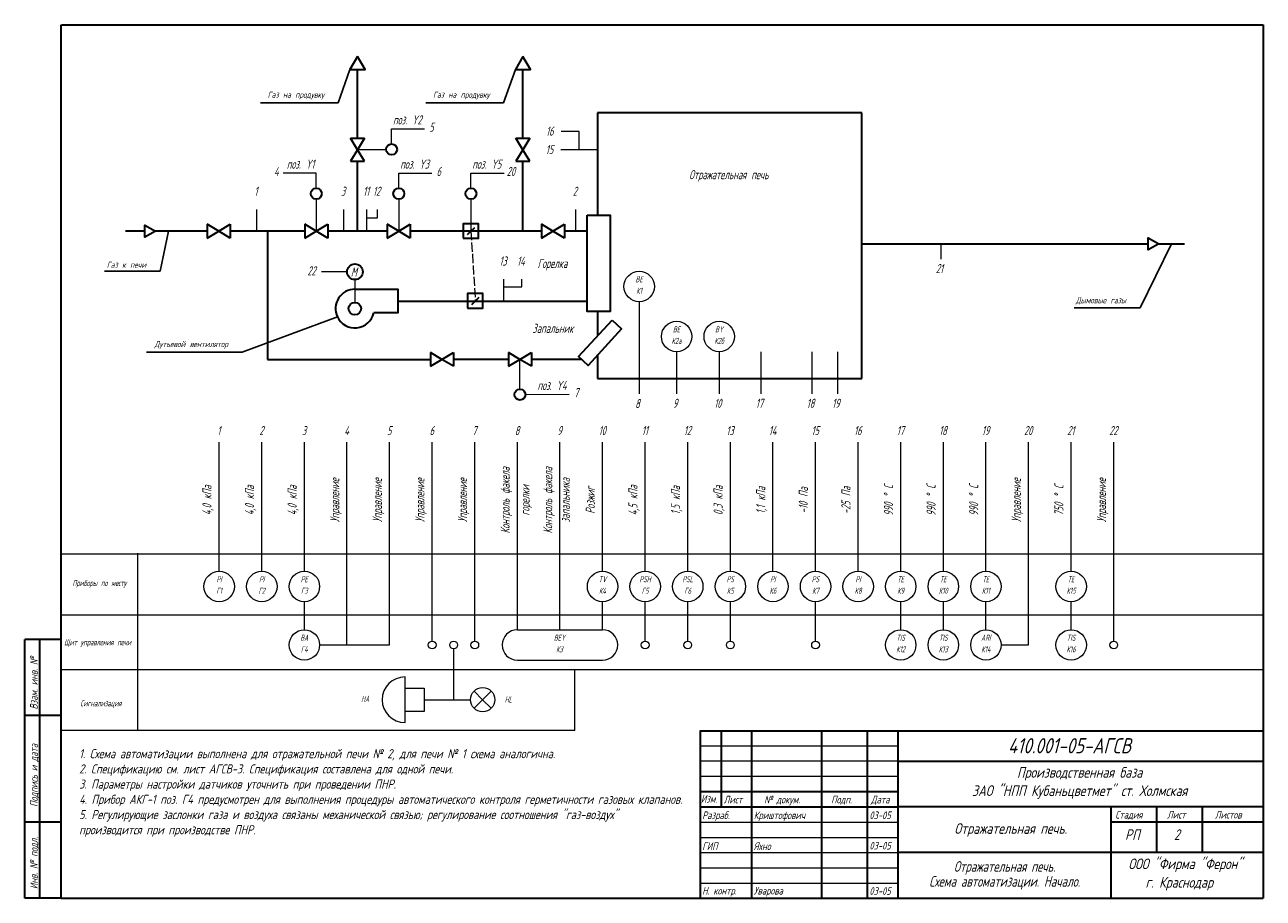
# Model space of a CAD drawing. Header units: millimetres. Extents: x -202 to 205, y 5 to 292.
import ezdxf
from ezdxf.enums import TextEntityAlignment as Align

# ---------------------------------------------------------------- set-up
doc = ezdxf.new("R2010")
doc.units = ezdxf.units.MM
doc.linetypes.add('ACAD_ISO02W100', pattern=[15, 12, -3])
doc.layers.get('0').update_dxf_attribs({"color": 3, "plot": 0})
for name, color, linetype, lineweight in [('Oborudowanie', 7, 'Continuous', 30), ('ОснСхема', 7, 'Continuous', 35), ('Приборы', 7, 'Continuous', 15), ('Рамка', 7, 'Continuous', 35), ('Таблица', 7, 'Continuous', 15)]:
    doc.layers.add(name, color=color, linetype=linetype, lineweight=lineweight)
doc.layers.add('НадписиРамки', color=7, linetype='Continuous')
doc.styles.add('Stand', font='txt.shx', dxfattribs={"width": 0.7, "oblique": 15, "height": 2})
doc.styles.add('Stand_2_05', font='txt.shx', dxfattribs={"width": 0.6, "oblique": 15, "height": 2})
doc.styles.add('Надпись', font='GOST.TTF', dxfattribs={"oblique": 15, "height": 3})
doc.dimstyles.new('Vynos_15', dxfattribs={"dimtxt": 2.5, "dimasz": 3.5, "dimexe": 1.25, "dimexo": 1.5, "dimgap": 1.125, "dimtad": 1, "dimdec": 0, "dimtxsty": 'Stand', "dimblk": 'OBLIQUE', "dimcen": 2.5, "dimadec": 0, "dimazin": 0, "dimtfac": 1, "dimtdec": 0, "dimtmove": 0, "dimatfit": 3, "dimldrblk": 'NONE', "dimfxl": 0, "dimlwd": 25, "dimarcsym": 0})

# ---------------------------------------------------------------- blocks, each defined once
blk = doc.blocks.new('Вентиль слева')
at = {"layer": 'Oborudowanie', "ltscale": 0.5}
for p, q in [((0, 2.83), (0, -2.83)), ((2.83, 0), (0, 2.83)), ((0, -2.83), (2.83, 0)), ((2.83, 0), (5.66, 2.83)), ((5.66, -2.83), (2.83, 0)), ((5.66, 2.83), (5.66, -2.83))]:
    blk.add_line(p, q, dxfattribs=at)
blk = doc.blocks.new('_None')
blk = doc.blocks.new('_Oblique')
at = {"color": 0, "linetype": 'ByBlock', "lineweight": -2}
blk.add_line((-0.5, -0.5), (0.5, 0.5), dxfattribs=at)

msp = doc.modelspace()

# ---------------------------------------------------------------- linework, layer by layer
at = {"layer": 'Oborudowanie', "ltscale": 0.5}
for points in [[(-159.06, 224.18), (-162.5, 222.19), (-162.5, 226.16)], [(170.67, 220.02), (167.24, 218.04), (167.24, 222)]]:
    msp.add_lwpolyline(points, close=True, dxfattribs=at)
for centre, radius in [((-81.45, 251.04), 1.8), ((-106.19, 236.51), 1.8), ((-79.07, 236.51), 1.8), ((-55.36, 236.51), 1.8), ((-93.5, 210.83), 2.57), ((-39.26, 170.5), 1.8)]:
    msp.add_circle(centre, radius, dxfattribs=at)
at = {"layer": 'ОснСхема'}
for p, q in [((-92.63, 254.7), (-92.63, 277.32)), ((-38.29, 254.7), (-38.29, 277.32)), ((-13.77, 263.09), (-13.77, 229.49)), ((73.12, 263.09), (-13.77, 263.09)), ((73.12, 175.74), (73.12, 263.09)), ((-92.63, 224.18), (-92.63, 247.15)), ((-38.29, 224.18), (-38.29, 247.15)), ((-162.5, 224.18), (-168.85, 224.18)), ((-142.01, 224.18), (-159.06, 224.18)), ((-109.96, 224.18), (-134.46, 224.18)), ((-122.21, 224.18), (-122.21, 182.06)), ((-82.84, 224.18), (-102.42, 224.18)), ((-32.21, 224.18), (-75.3, 224.18)), ((-55.36, 224.18), (-56.61, 222.93)), ((-55.36, 224.18), (-54.11, 225.42)), ((-17.21, 224.18), (-24.67, 224.18)), ((73.12, 220.02), (167.24, 220.02)), ((170.67, 220.02), (179.19, 220.02)), ((-79.37, 201.23), (-28.48, 201.23)), ((-53.92, 201.23), (-55.17, 199.99)), ((-53.92, 201.23), (-52.68, 202.48)), ((-28.48, 201.23), (-17.21, 201.23)), ((-13.77, 197.8), (-13.77, 189.76)), ((-13.77, 183.44), (-13.77, 175.74)), ((-122.21, 182.06), (-68.69, 182.06)), ((-43.04, 182.06), (-61.15, 182.06)), ((-19.07, 182.06), (-35.49, 182.06)), ((-13.77, 175.74), (73.12, 175.74))]:
    msp.add_line(p, q, dxfattribs=at)
for points in [[(-92.63, 281.61), (-95.11, 277.32), (-90.16, 277.32)], [(-38.29, 281.61), (-40.76, 277.32), (-35.81, 277.32)], [(-17.21, 229.49), (-9.58, 229.49), (-9.58, 197.8), (-17.21, 197.8)], [(-57.91, 221.84), (-52.89, 221.84), (-52.89, 226.6), (-57.91, 226.6)], [(-56.47, 198.89), (-51.46, 198.89), (-51.46, 203.66), (-56.47, 203.66)], [(-8.98, 194.96), (-5.83, 192.07), (-16.85, 180.08), (-20, 182.97)]]:
    msp.add_lwpolyline(points, close=True, dxfattribs=at)
msp.add_lwpolyline([(-93.51, 205.09), (-79.37, 205.09), (-79.37, 197.38), (-87.31, 197.38)], dxfattribs=at)
msp.add_circle((-93.51, 198.74), 2.05, dxfattribs=at)
for start, end in [(89.9224, 204.9291), (204.9291, 347.6043)]:
    msp.add_arc((-93.51, 198.74), 6.35, start, end, dxfattribs=at)
at = {"layer": 'Приборы'}
for p, q in [((-81.45, 252.84), (-81.45, 257.82)), ((-81.45, 257.82), (-70.58, 257.82)), ((-19.78, 256.9), (-25.67, 256.9)), ((-19.78, 250.86), (-19.78, 256.9)), ((-13.77, 250.86), (-25.79, 250.86)), ((-106.19, 243.28), (-117.06, 243.28)), ((-106.19, 238.31), (-106.19, 243.28)), ((-79.07, 238.31), (-79.07, 243.28)), ((-79.07, 243.28), (-68.2, 243.28)), ((-55.36, 238.31), (-55.36, 243.28)), ((-55.36, 243.28), (-44.49, 243.28)), ((-125.76, 224.18), (-125.76, 231.35)), ((-97.11, 224.18), (-97.11, 231.35)), ((-89.54, 224.18), (-89.54, 231.35)), ((-89.54, 228.53), (-86.12, 228.53)), ((-86.12, 228.53), (-86.12, 231.35)), ((-20.94, 224.18), (-20.94, 231.35)), ((99.1, 220.02), (99.1, 215)), ((-96.07, 210.82), (-104.47, 210.82)), ((-44.54, 201.23), (-44.54, 208.4)), ((-38.67, 205.89), (-38.67, 208.4)), ((-44.54, 205.89), (-38.67, 205.89)), ((-0.06, 201.01), (-0.06, 170.72)), ((12.24, 184.56), (12.24, 170.72)), ((26.24, 184.56), (26.24, 170.72)), ((39.92, 184.56), (39.92, 170.72)), ((56.71, 184.56), (56.71, 170.72)), ((65.06, 184.56), (65.06, 170.72)), ((-37.46, 170.51), (-23.03, 170.57)), ((-138.1, 112.44), (-138.1, 154.86)), ((-124.1, 112.44), (-124.1, 154.86)), ((-110.1, 112.44), (-110.1, 154.86)), ((-96.1, 88.22), (-96.1, 154.86)), ((-82.1, 88.22), (-82.1, 154.86)), ((-68.1, 89.49), (-68.1, 154.86)), ((-54.1, 89.49), (-54.1, 154.86)), ((-40.1, 93.22), (-40.1, 154.86)), ((-26.1, 93.22), (-26.1, 154.86)), ((-12.1, 112.44), (-12.1, 154.86)), ((1.9, 112.44), (1.9, 154.86)), ((1.9, 112.44), (1.9, 154.86)), ((15.9, 112.44), (15.9, 154.86)), ((15.9, 112.44), (15.9, 154.86)), ((29.9, 112.44), (29.9, 154.86)), ((43.9, 112.44), (43.9, 154.86)), ((57.9, 112.44), (57.9, 154.86)), ((71.9, 112.44), (71.9, 154.86)), ((85.9, 112.44), (85.9, 154.86)), ((99.9, 112.44), (99.9, 154.86)), ((113.9, 112.44), (113.9, 154.86)), ((127.9, 93.22), (127.9, 154.86)), ((141.9, 112.44), (141.9, 154.86)), ((155.9, 89.49), (155.9, 154.86)), ((-110.1, 93.22), (-110.1, 102.44)), ((-12.1, 93.22), (-12.1, 102.44)), ((1.9, 89.49), (1.9, 102.44)), ((15.9, 89.49), (15.9, 102.44)), ((29.9, 89.49), (29.9, 102.44)), ((57.9, 89.49), (57.9, 102.44)), ((85.9, 93.22), (85.9, 102.44)), ((99.9, 93.22), (99.9, 102.44)), ((113.9, 93.22), (113.9, 102.44)), ((141.9, 93.22), (141.9, 102.44)), ((-40.1, 93.22), (-12.1, 93.22)), ((127.9, 88.22), (127.9, 93.22)), ((-105.1, 88.22), (-82.1, 88.22)), ((-61.04, 86.96), (-61.04, 70.22)), ((118.9, 88.22), (127.9, 88.22)), ((-40.1, 83.22), (-12.1, 83.22)), ((-77.03, 62.72), (-77.03, 77.72)), ((-21.23, 60.1), (-21.23, 80.1)), ((-70.69, 70.22), (-55.51, 70.22)), ((-51.51, 70.23), (-54.33, 73.06)), ((-51.51, 70.23), (-54.33, 67.41)), ((-51.51, 70.23), (-48.68, 73.06)), ((-51.51, 70.23), (-48.68, 67.41))]:
    msp.add_line(p, q, dxfattribs=at)
at = {"layer": 'Приборы', "ltscale": 0.5}
for p, q in [((-83.25, 250.92), (-92.63, 250.92)), ((-106.19, 234.71), (-106.19, 224.18)), ((-79.07, 234.71), (-79.07, 224.18)), ((-55.36, 234.71), (-55.36, 224.18)), ((-93.5, 208.26), (-93.5, 200.79)), ((-39.26, 172.3), (-39.26, 182.06))]:
    msp.add_line(p, q, dxfattribs=at)
at = {"layer": 'Приборы', "linetype": 'ACAD_ISO02W100', "ltscale": 0.25}
msp.add_line((-55.36, 224.18), (-53.92, 201.23), dxfattribs=at)
at = {"layer": 'Приборы'}
msp.add_lwpolyline([(-77.03, 74.04), (-70.69, 74.04), (-70.69, 66.4), (-77.03, 66.4)], close=True, dxfattribs=at)
for centre, radius in [((-0.06, 206.01), 5), ((12.24, 189.56), 5), ((26.24, 189.56), 5), ((-138.1, 107.44), 5), ((-124.1, 107.44), 5), ((-110.1, 107.44), 5), ((-12.1, 107.44), 5), ((1.9, 107.44), 5), ((15.9, 107.44), 5), ((29.9, 107.44), 5), ((43.9, 107.44), 5), ((57.9, 107.44), 5), ((71.9, 107.44), 5), ((85.9, 107.44), 5), ((99.9, 107.44), 5), ((113.9, 107.44), 5), ((141.9, 107.44), 5), ((-110.1, 88.22), 5), ((85.9, 88.22), 5), ((99.9, 88.22), 5), ((113.9, 88.22), 5), ((141.9, 88.22), 5), ((-68.1, 88.22), 1.27), ((-61.04, 88.22), 1.27), ((-54.1, 88.22), 1.27), ((1.9, 88.22), 1.27), ((15.9, 88.22), 1.27), ((29.9, 88.22), 1.27), ((57.9, 88.22), 1.27), ((155.9, 88.22), 1.27), ((-51.51, 70.23), 4)]:
    msp.add_circle(centre, radius, dxfattribs=at)
for centre, radius, start, end in [((-40.1, 88.22), 5, 90, 270), ((-12.1, 88.22), 5, 270, 90), ((-77.03, 70.22), 7.5, 90, 270)]:
    msp.add_arc(centre, radius, start, end, dxfattribs=at)
at = {"layer": 'Рамка'}
for p, q in [((-190, 5), (-190, 292)), ((-189.88, 292), (205, 292)), ((205, 292), (205, 5)), ((-190, 90), (-202, 90)), ((-202, 5), (-202, 90)), ((-197, 5), (-197, 90)), ((-190, 65), (-202, 65)), ((20, 60), (205, 60)), ((20.03, 60.1), (20.03, 30.1)), ((27, 35.1), (27, 60)), ((37, 50), (37, 60)), ((60, 5.1), (60, 60)), ((75, 5.1), (75, 60)), ((85, 5.1), (85, 60)), ((37, 5.1), (37, 50)), ((85.03, 50), (205, 50)), ((20.03, 40.1), (85.03, 40.1)), ((20, 35), (85, 35)), ((85.03, 35.1), (205.03, 35.1)), ((155, 35.1), (155, 5)), ((170, 35.1), (170, 20)), ((185, 35.1), (185, 20)), ((-190, 30), (-202, 30)), ((20.03, 30.1), (20.03, 5.1)), ((155, 30.1), (205, 30.1)), ((205, 20), (85.03, 20)), ((-190, 5), (-202, 5)), ((-190, 5), (205, 5))]:
    msp.add_line(p, q, dxfattribs=at)
at = {"layer": 'Рамка', "lineweight": 15}
for p, q in [((20.03, 55.1), (85.03, 55.1)), ((20.03, 50.1), (85.03, 50.1)), ((20.03, 45.1), (85.03, 45.1)), ((20, 30), (85, 30)), ((20, 25), (85, 25)), ((20, 20), (85, 20)), ((20, 15), (85, 15)), ((20, 10), (85, 10))]:
    msp.add_line(p, q, dxfattribs=at)
at = {"layer": 'Таблица'}
for p, q in [((205, 118.1), (-190, 118.1)), ((-165, 118.37), (-165, 60.1)), ((205, 98.06), (-190, 98.06)), ((205, 80.1), (-190, 80.1)), ((-21.23, 60.1), (-190, 60.1))]:
    msp.add_line(p, q, dxfattribs=at)

# ---------------------------------------------------------------- block references
at = {"layer": 'Oborudowanie', "ltscale": 0.5, "xscale": 1.333333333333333, "yscale": 0.8, "zscale": 1.333333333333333, "rotation": 90}
for p in [(-92.63, 247.15), (-38.29, 247.15)]:
    msp.add_blockref('Вентиль слева', p, dxfattribs=at)
at = {"layer": 'Oborudowanie', "ltscale": 0.5, "xscale": 1.333333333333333, "yscale": 0.8, "zscale": 1.333333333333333}
for p in [(-142.01, 224.18), (-109.96, 224.18), (-82.84, 224.18), (-32.21, 224.18), (-68.69, 182.06), (-43.04, 182.06)]:
    msp.add_blockref('Вентиль слева', p, dxfattribs=at)

# ---------------------------------------------------------------- texts
at = {"layer": 'НадписиРамки', "style": 'Надпись', "oblique": 15}
for s, p in [('Взам. инв. №', (-197, 67)), ('Подпись и дата', (-197, 35)), ('Инв. № подл.', (-197, 8))]:
    msp.add_text(s, height=2.5, rotation=90, dxfattribs=at).set_placement(p, align=Align.BOTTOM_LEFT)
for s, height, p in [('410.001-05-АГСВ', 5, (141.34, 52.61)), ('Производственная база', 3.5, (144.7, 44.6)), ('ЗАО "НПП Кубаньцветмет" ст. Холмская', 3.5, (144.7, 38.6)), ('Отражательная печь.', 3.5, (122.04, 26.15)), ('ООО "Фирма "Ферон"', 3.5, (179.4, 14.55)), ('г. Краснодар', 3.5, (177.43, 8.48))]:
    msp.add_text(s, height=height, dxfattribs=at).set_placement(p, align=Align.CENTER)
msp.add_text('Изм.', height=2.5, dxfattribs=at).set_placement((20.23, 37.67), align=Align.MIDDLE_LEFT)
for s, height, p in [('Лист', 2.5, (27.73, 35.42)), ('№ докум.', 2.5, (40.99, 35.42)), ('Подп.', 2.5, (63.02, 35.42)), ('Дата', 2.5, (76.12, 35.42)), ('Разраб.', 2.5, (20.64, 30.26)), ('Криштофович', 2.5, (37.6, 30.26)), ('03-05', 2.5, (75.6, 30.26)), ('Стадия', 2.5, (156.41, 30.43)), ('Лист', 2.5, (173.43, 30.43)), ('Листов', 2.5, (189.16, 30.43)), ('РП', 3.5, (159.62, 23.09)), ('2', 3.5, (175.7, 23.09)), ('ГИП', 2.5, (20.64, 20.09)), ('Яхно', 2.5, (37.6, 20.09)), ('03-05', 2.5, (75.6, 20.26)), ('Н. контр.', 2.5, (20.64, 5.46)), ('Уварова', 2.5, (37.6, 5.46)), ('03-05', 2.5, (75.6, 5.36))]:
    msp.add_text(s, height=height, dxfattribs=at).set_placement(p, align=Align.BOTTOM_LEFT)
at = {"layer": 'НадписиРамки', "style": 'Надпись', "oblique": 15, "width": 0.9}
for s, p in [('Отражательная печь.', (120.03, 13.69)), ('Схема автоматизации. Начало.', (120.03, 8.79))]:
    msp.add_text(s, height=3.5, dxfattribs=at).set_placement(p, align=Align.CENTER)
at = {"layer": 'Приборы', "style": 'Stand_2_05', "oblique": 15, "width": 0.6}
for s, height, p in [('поз. Y2', 3, (-76.27, 259.25)), ('5', 3, (-68.32, 256.86)), ('16', 3, (-29.45, 255.56)), ('15', 3, (-29.57, 249.51)), ('4', 3, (-119.32, 242.32)), ('поз. Y1', 3, (-111.37, 244.71)), ('поз. Y3', 3, (-73.89, 244.71)), ('6', 3, (-65.94, 242.32)), ('поз. Y5', 3, (-50.18, 244.71)), ('20', 3, (-42.23, 242.32)), ('1', 3, (-126.04, 235.81)), ('3', 3, (-97.39, 235.81)), ('11', 3, (-89.81, 235.81)), ('12', 3, (-86.39, 235.81)), ('2', 3, (-21.22, 235.81)), ('13', 3, (-44.82, 212.86)), ('14', 3, (-38.95, 212.86)), ('22', 3, (-107.75, 209.66)), ('М', 3, (-93.84, 209.27)), ('21', 3, (98.61, 210.4)), ('BE', 2, (-0.1, 207.39)), ('К1', 2, (-0.1, 203.59)), ('BE', 2, (12.19, 190.93)), ('BY', 2, (26.19, 190.93)), ('К2а', 2, (12.19, 187.14)), ('К2б', 2, (26.19, 187.14)), ('поз. Y4', 3, (-28.72, 172)), ('7', 3, (-20.77, 169.61)), ('8', 3, (-0.63, 166.06)), ('9', 3, (11.75, 166.12)), ('10', 3, (25.75, 166.12)), ('17', 3, (39.43, 166.12)), ('18', 3, (56.22, 166.12)), ('19', 3, (64.57, 166.12)), ('1', 3, (-138.23, 157.16)), ('2', 3, (-124.23, 157.16)), ('3', 3, (-110.23, 157.16)), ('4', 3, (-96.23, 157.16)), ('5', 3, (-82.23, 157.16)), ('6', 3, (-68.23, 157.16)), ('7', 3, (-54.23, 157.16)), ('8', 3, (-40.23, 157.16)), ('9', 3, (-26.23, 157.16)), ('10', 3, (-12.23, 157.16)), ('11', 3, (1.77, 157.16)), ('12', 3, (15.77, 157.16)), ('13', 3, (29.77, 157.16)), ('14', 3, (43.77, 157.16)), ('15', 3, (57.77, 157.16)), ('16', 3, (71.77, 157.16)), ('17', 3, (85.77, 157.16)), ('18', 3, (99.77, 157.16)), ('19', 3, (113.77, 157.16)), ('20', 3, (127.77, 157.16)), ('21', 3, (141.77, 157.16)), ('22', 3, (155.77, 157.16)), ('PI', 2, (-138.14, 108.82)), ('PI', 2, (-124.14, 108.82)), ('РЕ', 2, (-110.14, 108.82)), ('TV', 2, (-12.14, 108.82)), ('РSH', 2, (1.86, 108.82)), ('PSL', 2, (15.86, 108.82)), ('PS', 2, (29.86, 108.82)), ('PI', 2, (43.86, 108.82)), ('PS', 2, (57.86, 108.82)), ('PI', 2, (71.86, 108.82)), ('ТЕ', 2, (85.86, 108.82)), ('ТЕ', 2, (99.86, 108.82)), ('ТЕ', 2, (113.86, 108.82)), ('ТЕ', 2, (141.86, 108.82)), ('Г1', 2, (-138.14, 105.02)), ('Г2', 2, (-124.14, 105.02)), ('Г3', 2, (-110.14, 105.02)), ('К4', 2, (-12.14, 105.02)), ('Г5', 2, (1.86, 105.02)), ('Г6', 2, (15.86, 105.02)), ('К5', 2, (29.86, 105.02)), ('К6', 2, (43.86, 105.02)), ('К7', 2, (57.86, 105.02)), ('К8', 2, (71.86, 105.02)), ('К9', 2, (85.86, 105.02)), ('К10', 2, (99.86, 105.02)), ('К11', 2, (113.86, 105.02)), ('К15', 2, (141.86, 105.02)), ('ВА', 2, (-110.14, 89.6)), ('ВEY', 2, (-26.27, 89.6)), ('TIS', 2, (85.86, 89.6)), ('TIS', 2, (99.86, 89.6)), ('ARI', 2, (113.86, 89.6)), ('TIS', 2, (141.86, 89.6)), ('Г4', 2, (-110.14, 85.81)), ('К3', 2, (-26.27, 85.81)), ('К12', 2, (85.86, 85.81)), ('К13', 2, (99.86, 85.81)), ('К14', 2, (113.86, 85.81)), ('К16', 2, (141.86, 85.81)), ('HA', 2, (-90.1, 69.51)), ('HL', 2, (-43.05, 69.31))]:
    msp.add_text(s, height=height, dxfattribs=at).set_placement(p, align=Align.CENTER)
for s, p in [('Отражательная печь', (16.35, 241.25)), ('Горелка', (-33.47, 212.08)), ('Запальник', (-35.15, 190.76))]:
    msp.add_text(s, height=3, dxfattribs=at).set_placement(p)
for s, p in [('Управление', (-98.63, 135.75)), ('Управление', (-84.63, 135.75)), ('Управление', (-70.63, 135.75)), ('Управление', (-56.63, 135.75)), ('Контроль факела', (-42.63, 135.75)), ('Контроль факела', (-28.63, 135.75)), ('запальника', (-22.86, 135.75)), ('Управление', (125.37, 135.75)), ('Управление', (153.37, 135.75)), ('4,0 кПа', (-140.63, 135.75)), ('4,0 кПа', (-126.63, 135.75)), ('4,0 кПа', (-112.63, 135.75)), ('горелки', (-36.09, 135.75)), ('Розжиг', (-14.63, 135.75)), ('4,5 кПа', (-0.63, 135.75)), ('1,5 кПа', (13.37, 135.75)), ('0,3 кПа', (27.37, 135.75)), ('1,1 кПа', (41.37, 135.75)), ('-10 Па', (55.37, 135.75)), ('-25 Па', (69.37, 135.75)), ('990 %%d C', (83.37, 135.75)), ('990 %%d C', (97.37, 135.75)), ('990 %%d C', (111.37, 135.75)), ('750 %%d C', (139.37, 135.75))]:
    msp.add_text(s, height=3, rotation=90, dxfattribs=at).set_placement(p, align=Align.CENTER)
for s, p in [('Приборы по месту', (-177.49, 108.58)), ('Щит управления печи', (-178.06, 89.11)), ('Сигнализация', (-176.99, 69.04))]:
    msp.add_text(s, height=2, dxfattribs=at).set_placement(p, align=Align.MIDDLE_CENTER)
at = {"layer": 'Приборы', "char_height": 2, "attachment_point": 9, "style": 'Stand'}
for s, insert in [('Газ на продувку', (-103.59, 267.47)), ('Газ на продувку', (-49.24, 267.47)), ('Газ к печи', (-162.09, 212.14)), ('Дымовые газы', (159.94, 200.08)), ('Дутьевой вентилятор', (-135.22, 185.53))]:
    msp.add_mtext(s, dxfattribs=dict(at, insert=insert))
at = {"layer": 'Приборы', "insert": (-184.12, 54), "char_height": 3, "width": 198.1, "attachment_point": 1, "style": 'Надпись'}
msp.add_mtext('{\\fGOST|b0|i0|c204|p34;1. Схема автоматизации выполнена для отражательной печи № 2, для печи № 1 схема аналогична.\\P2. Спецификацию см. лист АГСВ-3. Спецификация составлена для одной печи.\\P3. Параметры настройки датчиков уточнить при проведении ПНР.\\P4. Прибор АКГ-1 поз. Г4 предусмотрен для выполнения процедуры автоматического контроля герметичности газовых клапанов.\\P5. Регулирующие заслонки газа и воздуха связаны механической связью; регулирование соотношения "газ-воздух" производится при производстве ПНР.}', dxfattribs=at)

# ---------------------------------------------------------------- leaders
at = {"layer": 'Приборы', "annotation_type": 0, "has_hookline": 1, "hookline_direction": 1}
for points, text_width in [([(-95.11, 277.32), (-98.96, 266.35), (-102.46, 266.35)], 20.89), ([(-40.76, 277.32), (-44.62, 266.35), (-48.12, 266.35)], 20.89), ([(-154.79, 224.18), (-157.47, 211.01), (-160.97, 211.01)], 13.66), ([(174.93, 220.02), (164.57, 198.96), (161.07, 198.96)], 17.1), ([(-99.26, 196.07), (-130.6, 184.41), (-134.1, 184.41)], 26.81)]:
    msp.add_leader(points, dimstyle='Vynos_15', override={"dimgap": 1.125, "dimtad": 1}, dxfattribs=dict(at, text_width=text_width))

doc.saveas('drawing.dxf')
